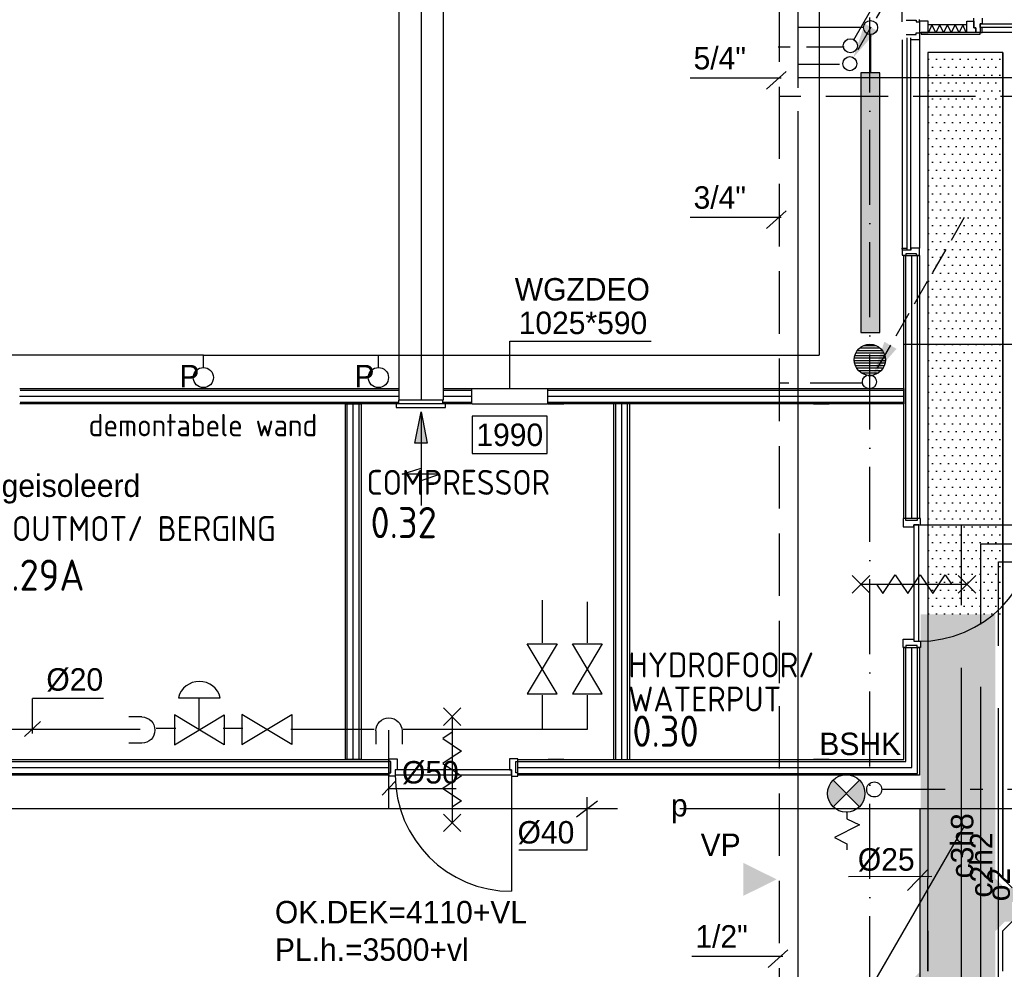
# Model space of a CAD drawing. Extents: x -866131 to -691536, y 173952 to 258052.
# Tile 45 of 160: x -833116 to -825226, y 233538 to 241147. Entities that reach past the tile are written whole.
import ezdxf
from ezdxf.enums import TextEntityAlignment as Align

# ---------------------------------------------------------------- set-up
doc = ezdxf.new("R2010")
doc.units = 0
doc.header["$LTSCALE"] = 100
for name, pattern in [('2322000', [45, 40, -5]), ('2322003', [45, 40, -5]), ('2322004', [45, 40, -5]), ('2322005', [45, 40, -5]), ('2322107', [2000, 1000, 1000]), ('2322108', [7, 5, -2]), ('2322109', [10, 5, -2, 1, -2]), ('B-SL0', [100000000.0, 0, -100000000.0]), ('CENTER2', [11.25, 7.5, -1.25, 1.25, -1.25]), ('CENTER4', [5, 3.125, -0.625, 0.625, -0.625]), ('DASHDOT', [9, 6, -1.5, 0, -1.5])]:
    doc.linetypes.add(name, pattern=pattern)
doc.layers.get('0').update_dxf_attribs({"linetype": 'CONTINUOUS'})
for name, color, linetype in [('AL$7----_STRAMIEN', 1, 'DASHDOT'), ('AL$8----_HULPLIJNEN', 2, 'CONTINUOUS'), ('AL21K---_ISOLATIE', 1, 'CONTINUOUS'), ('AL22----_BINNENWAND', 7, 'CONTINUOUS'), ('AL28----_KONSTRUKTIE', 3, 'CONTINUOUS'), ('AL31----_BUITENKOZ', 7, 'CONTINUOUS'), ('AL32----_BINNENKOZ', 7, 'CONTINUOUS'), ('AL32----_DRAAIRICHTING', 1, 'CONTINUOUS'), ('AL65----_BEVEILIGING', 7, 'CONTINUOUS'), ('AL74----_INRSANITAIR', 7, 'CONTINUOUS'), ('ALL-----_REFLIJNEN', 8, 'CONTINUOUS'), ('ALXAA---_GEWBETON', 12, 'CONTINUOUS'), ('ALXAK---_BEPLATING', 1, 'CONTINUOUS'), ('ALXOU---_GLAS', 7, 'CONTINUOUS'), ('BOUW', 8, 'CONTINUOUS'), ('KABELGOOT', 8, 'CONTINUOUS'), ('VOLGNUMMER', 7, 'CONTINUOUS'), ('WI561---', 1, 'CONTINUOUS'), ('WL$1----', 4, 'CONTINUOUS'), ('WL531---', 4, 'CONTINUOUS'), ('WL561---', 4, 'CONTINUOUS'), ('WL561---_AANVOER', 4, 'CONTINUOUS'), ('WL561---_RETOUR', 4, 'CONTINUOUS'), ('WL570---', 3, 'CONTINUOUS'), ('WL570---_HARTLIJN', 7, 'CONTINUOUS'), ('WL570---_RETOUR', 3, 'CONTINUOUS'), ('WL570---_TOEVOER', 3, 'CONTINUOUS'), ('WM$1----', 1, 'CONTINUOUS'), ('WM561---', 1, 'CONTINUOUS'), ('WM570---', 1, 'CONTINUOUS')]:
    doc.layers.add(name, color=color, linetype=linetype)
doc.styles.add('BURO-018', font='BUROFONT.shx', dxfattribs={"height": 180})
doc.styles.get("Standard").update_dxf_attribs({"font": 'ISOCP'})

# ---------------------------------------------------------------- blocks, each defined once
blk = doc.blocks.new('EH100000')
at = {"linetype": 'BYBLOCK'}
for p, q in [((1, 0.5), (0, 0.5)), ((1, 0.5, 1), (0, 0.5, 1)), ((0, -0.5, 1), (1, -0.5, 1)), ((1, -0.5), (0, -0.5))]:
    blk.add_line(p, q, dxfattribs=at)
at = {"linetype": 'BYBLOCK', "invisible_edges": 15}
for points in [[(1, -0.5), (0, -0.5), (0, 0.5), (1, 0.5)], [(0, 0.5), (1, 0.5), (1, 0.5, 1), (0, 0.5, 1)], [(0, -0.5, 1), (1, -0.5, 1), (1, -0.5), (0, -0.5)]]:
    blk.add_3dface(points, dxfattribs=at)
blk = doc.blocks.new('KG3MFM')
at = {"linetype": 'B-SL0'}
for p, q in [((-210, 300), (-210, -300)), ((210, -300), (210, 300)), ((-135, -375), (135, -375))]:
    blk.add_line(p, q, dxfattribs=at)
at = {"linetype": 'BYBLOCK'}
for points in [[(-210, 300), (0, 300), (0, 300), (210, 300)], [(-135, -375), (-135, -375), (-210, -300), (-210, -300)], [(210, -300), (210, -300), (135, -375), (135, -375)]]:
    blk.add_lwpolyline(points, dxfattribs=at)
at = {"flags": 3}
blk.add_attdef('HULPSTUK', (0, 0), '', height=1, rotation=90, dxfattribs=at)
blk = doc.blocks.new('EH100005')
blk.add_lwpolyline([(-1, -0.5), (0, -0.5), (0, 0.5), (-1, 0.5)])
blk = doc.blocks.new('LDS')
at = {"color": 0, "linetype": 'CONTINUOUS'}
for p, q in [((0, 1), (1, 1)), ((0, -1), (1, -1))]:
    blk.add_line(p, q, dxfattribs=at)
blk.add_arc((0, 0), 1, 90, 270, dxfattribs=at)
blk = doc.blocks.new('3048301')
at = {"color": 0, "linetype": 'CONTINUOUS'}
for p, q in [((-2.5, 1.5), (2.5, -1.5)), ((-2.5, -1.5), (-2.5, 1.5)), ((2.5, 1.5), (-2.5, -1.5)), ((2.5, -1.5), (2.5, 1.5))]:
    blk.add_line(p, q, dxfattribs=at)
at = {"color": 0, "linetype": 'CONTINUOUS', "style": 'BURO-018', "flags": 1}
blk.add_attdef('CV_MATCODE', (0, 0), '', height=1.8, dxfattribs=at)
blk = doc.blocks.new('2322003-5')
at = {"layer": 'WM$1----', "color": 0, "style": 'BURO-018'}
blk.add_text('o2', height=180, rotation=90, dxfattribs=at).set_placement((7822.6, 60265.1), align=Align.MIDDLE)
blk = doc.blocks.new('2322004-13')
at = {"layer": 'WM$1----', "color": 0, "style": 'BURO-018'}
blk.add_text('c2h2', height=180, rotation=90, dxfattribs=at).set_placement((7679.6, 60422), align=Align.MIDDLE)
blk = doc.blocks.new('2322401')
at = {"color": 0, "linetype": 'CONTINUOUS'}
for p, q in [((-0.5, 0.5, 1), (-0.5, 0.5)), ((-0.5, 0.5, 1), (-0.5, -0.5, 1)), ((0.5, 0.5, 1), (-0.5, 0.5, 1)), ((0.5, 0.5), (-0.5, 0.5)), ((-0.5, 0.5), (-0.5, -0.5)), ((0.5, 0.5, 1), (0.5, 0.5)), ((0.5, -0.5, 1), (0.5, 0.5, 1)), ((0.5, -0.5), (0.5, 0.5)), ((-0.5, -0.5, 1), (-0.5, -0.5)), ((-0.5, -0.5, 1), (0.5, -0.5, 1)), ((-0.5, -0.5), (0.5, -0.5)), ((0.5, -0.5, 1), (0.5, -0.5))]:
    blk.add_line(p, q, dxfattribs=at)
blk = doc.blocks.new('CVHATCH1')
at = {"color": 0, "linetype": 'CONTINUOUS'}
blk.add_solid([(-0.5, -0.5), (0.5, -0.5), (-0.5, 0.5), (0.5, 0.5)], dxfattribs=at)
blk = doc.blocks.new('LDV3108')
at = {"color": 0, "linetype": 'CONTINUOUS'}
for p, q in [((6.75, 11.691), (5.813, 10.068)), ((5.438, 9.418), (4.5, 7.794)), ((4.125, 7.145), (3.188, 5.521)), ((2.813, 4.871), (1.875, 3.248)), ((1.5, 2.598), (0.563, 0.974))]:
    blk.add_line(p, q, dxfattribs=at)
blk.add_lwpolyline([(0.25, 0.433, 0, 1, 0), (1.5, 2.598, 1, 1, 0)], format="xyseb", dxfattribs=at)
blk.add_circle((0, 0), 0.5, dxfattribs=at)
blk = doc.blocks.new('LDV1107')
at = {"color": 0, "linetype": 'CONTINUOUS'}
blk.add_line((0.25, 0.433), (6.75, 11.691), dxfattribs=at)
blk.add_lwpolyline([(6.75, 11.691, 0, 1, 0), (5.5, 9.526, 1, 1, 0)], format="xyseb", dxfattribs=at)
blk.add_circle((0, 0), 0.5, dxfattribs=at)
blk = doc.blocks.new('2322005-1')
at = {"layer": 'WM$1----', "color": 0, "style": 'BURO-018'}
blk.add_text('c3h8', height=180, rotation=90, dxfattribs=at).set_placement((-825567.5, 234526.9), align=Align.MIDDLE)
blk = doc.blocks.new('2322000-3')
at = {"layer": 'WM$1----', "color": 0, "style": 'BURO-018'}
blk.add_text('p', height=180, rotation=360, dxfattribs=at).set_placement((-827830.1, 234825.1), align=Align.MIDDLE)
blk = doc.blocks.new('LU-VENTIEL-163')
at = {"color": 0, "linetype": 'CONTINUOUS'}
for p, q in [((0, 177.5), (-30, 177.5)), ((-30, 177.5), (-30, -177.5)), ((30, 197.5), (0, 197.5)), ((0, 197.5), (0, -197.5)), ((30, -197.5), (30, 197.5)), ((-30, -177.5), (0, -177.5)), ((0, -197.5), (30, -197.5))]:
    blk.add_line(p, q, dxfattribs=at)
blk = doc.blocks.new('LU-1D-K-163')
at = {"color": 0, "linetype": 'CONTINUOUS'}
for p, q in [((-0.5, 177.5), (0.5, 177.5)), ((-0.5, -177.5), (0.5, -177.5))]:
    blk.add_line(p, q, dxfattribs=at)
at = {"layer": 'WL570---_HARTLIJN', "linetype": 'CENTER2'}
blk.add_line((-0.5, 0), (0.5, 0), dxfattribs=at)
blk = doc.blocks.new('LU-ORND')
at = {"color": 0, "linetype": 'CONTINUOUS'}
for p, q in [((-3, 1.5), (-3, -1.5)), ((3, 1.5), (-3, 1.5)), ((3, -1.5), (3, 1.5)), ((-3, -1.5), (3, -1.5))]:
    blk.add_line(p, q, dxfattribs=at)
blk = doc.blocks.new('LU-PIJL6')
at = {"color": 0, "linetype": 'CONTINUOUS'}
for p, q in [((-5, -1.5), (-5, 1.5)), ((-5, 1.5), (-4.5, 0)), ((0, 0), (-7.5, 0)), ((-5.5, 0), (-5, -1.5)), ((-2.5, -0.5), (-2.5, 0.5)), ((-2.5, 0.5), (0, 0)), ((0, 0), (-2.5, -0.5))]:
    blk.add_line(p, q, dxfattribs=at)
blk.add_solid([(-2.5, 0.5), (-2.5, -0.5), (0, 0)], dxfattribs=at)

msp = doc.modelspace()

# ---------------------------------------------------------------- hatches: boundary and pattern name
at = {"layer": 'WL570---'}
h = msp.add_hatch(dxfattribs=at)
h.set_pattern_fill('DOTS', color=8, scale=40, style=0)
h.set_pattern_definition([(0, (-833039.66, 323951.69), (31.75, 63.5), [0, -63.5])])
h.paths.add_polyline_path([(-825837.333, 236380.872), (-825237.333, 236380.872), (-825237.333, 240883.153), (-825837.333, 240883.153), (-825837.333, 240823.153)])
h = msp.add_hatch(dxfattribs=at)
h.set_pattern_fill('DOTS', color=8, scale=40, style=0)
h.set_pattern_definition([(0, (-833098.595, 323951.69), (31.75, 63.5), [0, -63.5])])
h.paths.add_polyline_path([(-817032.934, 233919.946), (-817032.934, 234189.946), (-820240.25, 234189.946), (-820240.25, 233919.946)])
h.paths.add_polyline_path([(-825221.266, 234189.946), (-825221.266, 233919.946), (-820240.25, 233919.946), (-820240.25, 234189.946)])
h.paths.add_polyline_path([(-825296.266, 233844.946), (-825221.266, 233919.946), (-825221.266, 234189.946), (-825296.266, 234264.946), (-825896.266, 234264.946), (-825896.266, 234054.946), (-825896.266, 233844.946)])
h.paths.add_polyline_path([(-825896.266, 233523.425), (-825971.266, 233448.425), (-825971.266, 233178.425), (-825896.266, 233103.425), (-825296.266, 233103.425), (-825296.266, 233313.425), (-825296.266, 233523.425)])
h.paths.add_polyline_path([(-825296.266, 233523.425), (-825296.266, 233844.946), (-825896.266, 233844.946), (-825896.266, 233523.425)])
h.paths.add_polyline_path([(-825296.266, 236380.872), (-825892.303, 236380.872), (-825896.266, 236376.908), (-825896.266, 234264.946), (-825296.266, 234264.946)])
h.paths.add_polyline_path([(-825296.266, 233103.425), (-825896.266, 233103.425), (-825896.266, 229204.872), (-825296.303, 229204.872), (-825296.266, 229204.908)])
h = msp.add_hatch(color=1, dxfattribs=at)
h.paths.add_polyline_path([(-827316.831, 234126.119), (-827051.979, 234256.947), (-827316.831, 234256.947)])
h.paths.add_polyline_path([(-827316.831, 234256.947), (-827051.979, 234256.947), (-827051.979, 234259.489), (-827316.831, 234390.316)])

# ---------------------------------------------------------------- linework, layer by layer
at = {"color": 2, "linetype": 'CONTINUOUS'}
for p, q in [((-826598, 234840.758), (-826385.868, 235052.89)), ((-826385.868, 234840.758), (-826598, 235052.89)), ((-826486.748, 234794.11), (-826486.748, 234744.11)), ((-826486.748, 234744.11), (-826386.748, 234694.11)), ((-826386.748, 234694.11), (-826586.748, 234594.11)), ((-826586.748, 234594.11), (-826486.748, 234544.11)), ((-826486.748, 234544.11), (-826486.748, 234494.11))]:
    msp.add_line(p, q, dxfattribs=at)
at = {"color": 2, "linetype": 'CONTINUOUS', "const_width": 150}
for points in [[(-826544.967, 234999.857, 0.41421356), (-826544.967, 234893.791, 1)], [(-826438.901, 234999.857, -0.41421356), (-826438.901, 234893.791, -1)]]:
    msp.add_lwpolyline(points, format="xyb", dxfattribs=at)
at = {"color": 2, "linetype": 'CONTINUOUS'}
for centre, radius in [((-826491.934, 234946.824), 150), ((-826268.195, 234978.518), 60)]:
    msp.add_circle(centre, radius, dxfattribs=at)
at = {"layer": 'AL$7----_STRAMIEN', "color": 1}
msp.add_lwpolyline([(-826302.65, 203659.024), (-826302.65, 252610.366)], dxfattribs=at)
at = {"layer": 'AL$8----_HULPLIJNEN', "color": 8}
msp.add_line((-826042.826, 241130.366), (-826042.826, 241505.045), dxfattribs=at)
at = {"layer": 'AL21K---_ISOLATIE', "color": 8, "linetype": 'CONTINUOUS'}
for p, q in [((-825525.826, 241105.366), (-825836.826, 241105.366)), ((-825525.826, 241045.366), (-825836.826, 241045.366)), ((-825805.726, 241105.366), (-825831.707, 241045.366)), ((-825774.626, 241045.366), (-825805.726, 241105.366)), ((-825743.526, 241105.366), (-825774.626, 241045.366)), ((-825712.426, 241045.366), (-825743.526, 241105.366)), ((-825681.326, 241105.366), (-825712.426, 241045.366)), ((-825650.226, 241045.366), (-825681.326, 241105.366)), ((-825619.126, 241105.366), (-825650.226, 241045.366)), ((-825588.026, 241045.366), (-825619.126, 241105.366)), ((-825556.926, 241105.366), (-825588.026, 241045.366)), ((-825530.945, 241045.366), (-825556.926, 241105.366))]:
    msp.add_line(p, q, dxfattribs=at)
at = {"layer": 'AL22----_BINNENWAND', "color": 8}
for p, q in [((-826030.326, 237149.728), (-826030.326, 239258.366)), ((-826030.326, 239258.366), (-825905.326, 239258.366)), ((-825905.326, 239258.366), (-825905.326, 237149.728)), ((-833114.825, 238192.728), (-830078.449, 238192.728)), ((-829718.616, 238192.728), (-829495.801, 238192.728)), ((-828882.352, 238192.728), (-826030.326, 238192.728)), ((-826030.326, 238192.728), (-826030.326, 238067.728)), ((-830080.005, 238067.728), (-833114.703, 238067.728)), ((-830505.326, 235217.728), (-830505.326, 238067.728)), ((-830505.326, 238067.728), (-830380.326, 238067.728)), ((-830380.326, 238067.728), (-830380.326, 235217.728)), ((-829493.302, 238067.728), (-829719.135, 238067.728)), ((-826030.326, 238067.728), (-828885.412, 238067.728)), ((-828880.326, 238067.728), (-828755.326, 238067.728)), ((-828354.1, 235217.728), (-828354.1, 238067.728)), ((-828229.1, 238067.728), (-828229.1, 235217.728)), ((-826755.326, 238067.728), (-826630.326, 238067.728)), ((-825905.326, 237149.728), (-826030.326, 237149.728)), ((-826030.326, 235217.728), (-826030.326, 236115.728)), ((-826030.326, 236115.728), (-825905.326, 236115.728)), ((-825905.326, 236115.728), (-825905.326, 235092.728)), ((-836053.326, 235217.728), (-830157.326, 235217.728)), ((-830380.326, 235217.728), (-830505.326, 235217.728)), ((-830157.326, 235217.728), (-830157.326, 235092.728)), ((-829123.326, 235217.728), (-828282.326, 235217.728)), ((-829123.326, 235092.728), (-829123.326, 235217.728)), ((-828755.326, 235217.728), (-828880.326, 235217.728)), ((-828383.514, 235217.728), (-826030.326, 235217.728)), ((-826630.326, 235217.728), (-826755.326, 235217.728)), ((-830157.326, 235092.728), (-836053.326, 235092.728)), ((-828282.326, 235092.728), (-829123.326, 235092.728)), ((-825905.326, 235092.728), (-828383.514, 235092.728))]:
    msp.add_line(p, q, dxfattribs=at)
at = {"layer": 'AL22----_BINNENWAND', "color": 8, "linetype": 'CONTINUOUS'}
for p, q in [((-826015.326, 237149.728), (-826015.326, 239258.366)), ((-825920.326, 237149.728), (-825920.326, 239258.366)), ((-833112.904, 238177.728), (-830080.005, 238177.728)), ((-829720.172, 238177.728), (-829493.122, 238177.728)), ((-828883.022, 238177.728), (-826030.326, 238177.728)), ((-833112.174, 238082.728), (-830080.005, 238082.728)), ((-830490.326, 235217.728), (-830490.326, 238067.728)), ((-830395.326, 235217.728), (-830395.326, 238067.728)), ((-829719.653, 238082.728), (-829493.122, 238082.728)), ((-828883.888, 238082.728), (-826030.326, 238082.728)), ((-828339.1, 235217.728), (-828339.1, 238067.728)), ((-828244.1, 235217.728), (-828244.1, 238067.728)), ((-826015.326, 235202.728), (-826015.326, 236115.728)), ((-825920.326, 235107.728), (-825920.326, 236115.728)), ((-836053.326, 235202.728), (-830157.326, 235202.728)), ((-829123.326, 235202.728), (-828282.326, 235202.728)), ((-828383.514, 235202.728), (-826015.326, 235202.728)), ((-836053.326, 235107.728), (-830157.326, 235107.728)), ((-829123.326, 235107.728), (-828282.326, 235107.728)), ((-828383.514, 235107.728), (-825920.326, 235107.728))]:
    msp.add_line(p, q, dxfattribs=at)
at = {"layer": 'AL28----_KONSTRUKTIE', "color": 8}
msp.add_circle((-826302.826, 238421.228), 125, dxfattribs=at)
at = {"layer": 'AL31----_BUITENKOZ', "color": 8, "linetype": 'CONTINUOUS'}
for p, q in [((-826012.826, 241144.366), (-825932.826, 241144.366)), ((-825932.826, 241144.366), (-825932.826, 241130.366)), ((-825932.826, 241130.366), (-825923.826, 241130.366)), ((-825923.826, 241130.366), (-825923.826, 241130.366)), ((-825923.826, 241130.366), (-825909.826, 241130.366)), ((-825909.826, 241130.366), (-825903.826, 241130.366)), ((-825903.826, 241130.366), (-825903.826, 241149.294)), ((-825932.826, 241028.366), (-825932.826, 241042.366)), ((-825932.826, 241042.366), (-825923.326, 241042.366)), ((-825923.326, 241042.366), (-825923.326, 241042.366)), ((-825923.326, 241042.366), (-825909.826, 241042.366)), ((-825909.826, 241042.366), (-825903.826, 241042.366)), ((-825903.826, 241042.366), (-825903.826, 241023.439)), ((-826012.826, 241028.366), (-825932.826, 241028.366)), ((-825922.826, 240986.366), (-825975.826, 240986.366)), ((-825914.826, 240986.366), (-825922.826, 240986.366)), ((-825910.826, 240986.366), (-825914.826, 240986.366)), ((-825903.826, 240986.366), (-825910.826, 240986.366)), ((-825903.826, 241023.439), (-825903.826, 240986.366)), ((-826042.826, 239304.366), (-826042.826, 239316.366)), ((-826042.826, 239316.366), (-826005.826, 239316.366)), ((-826037.826, 239304.366), (-826042.826, 239304.366)), ((-826037.826, 239299.366), (-826037.826, 239304.366)), ((-826005.826, 239316.366), (-826005.826, 239299.366)), ((-825922.826, 239316.366), (-825975.826, 239316.366)), ((-825975.826, 239316.366), (-825975.826, 239299.366)), ((-825914.826, 239316.366), (-825922.826, 239316.366)), ((-825910.826, 239316.366), (-825914.826, 239316.366)), ((-825903.826, 239316.366), (-825910.826, 239316.366)), ((-825903.826, 239279.294), (-825903.826, 239316.366)), ((-826042.826, 239299.366), (-826042.826, 239260.366)), ((-825975.826, 239299.366), (-826042.826, 239299.366)), ((-826042.826, 239260.366), (-826036.826, 239260.366)), ((-826005.826, 239299.366), (-826037.826, 239299.366)), ((-826036.826, 239260.366), (-826022.826, 239260.366)), ((-826022.826, 239260.366), (-826022.826, 239260.366)), ((-826022.826, 239260.366), (-826012.826, 239260.366)), ((-826012.826, 239260.366), (-826012.826, 239274.366)), ((-826012.826, 239274.366), (-825932.826, 239274.366)), ((-825932.826, 239274.366), (-825932.826, 239260.366)), ((-825932.826, 239260.366), (-825923.826, 239260.366)), ((-825923.826, 239260.366), (-825923.826, 239260.366)), ((-825923.826, 239260.366), (-825909.826, 239260.366)), ((-825909.826, 239260.366), (-825903.826, 239260.366)), ((-825903.826, 239260.366), (-825903.826, 239279.294))]:
    msp.add_line(p, q, dxfattribs=at)
at = {"layer": 'AL31----_BUITENKOZ', "color": 8}
for p, q in [((-825903.826, 241135.366), (-825903.826, 241045.366)), ((-825836.826, 241135.366), (-825903.826, 241135.366)), ((-825836.826, 241045.366), (-825836.826, 241135.366)), ((-825525.826, 241135.366), (-825469.826, 241135.366)), ((-825525.826, 241045.366), (-825525.826, 241135.366)), ((-825469.826, 241080.366), (-825469.826, 241159.366)), ((-825469.826, 241135.366), (-825469.826, 241080.366)), ((-825402.826, 241159.366), (-825402.826, 241114.366)), ((-825903.826, 241045.366), (-825836.826, 241045.366)), ((-825419.826, 241045.366), (-825892.826, 241045.366)), ((-825892.826, 241045.366), (-825892.826, 241030.366)), ((-825454.826, 241045.366), (-825525.826, 241045.366)), ((-825452.826, 241080.366), (-825469.826, 241080.366)), ((-825469.826, 241080.366), (-825454.826, 241080.366)), ((-825454.826, 241080.366), (-825454.826, 241045.366)), ((-825452.826, 241045.366), (-825452.826, 241080.366)), ((-825419.826, 241045.366), (-825452.826, 241045.366)), ((-825402.826, 241114.366), (-825419.826, 241114.366)), ((-825419.826, 241114.366), (-825419.826, 241045.366)), ((-825419.826, 241084.366), (-825419.826, 241045.366)), ((-825402.826, 241084.366), (-825419.826, 241084.366)), ((-825419.826, 241030.366), (-825419.826, 241045.366)), ((-825419.826, 241045.366), (-825402.826, 241045.366)), ((-825402.826, 241045.366), (-825402.826, 241084.366)), ((-822702.826, 241045.366), (-825402.826, 241045.366)), ((-826042.826, 240986.366), (-826042.826, 239316.366)), ((-825903.826, 240986.366), (-825903.826, 239316.366)), ((-825892.826, 241030.366), (-825419.826, 241030.366))]:
    msp.add_line(p, q, dxfattribs=at)
at = {"layer": 'AL32----_BINNENKOZ', "color": 8}
for p, q in [((-826015.326, 237149.728), (-826037.326, 237149.728)), ((-826037.326, 237149.728), (-826037.326, 237082.728)), ((-826015.326, 237133.728), (-826015.326, 237149.728)), ((-825923.326, 237133.728), (-826015.326, 237133.728)), ((-825949.326, 237082.728), (-825949.326, 237099.728)), ((-825949.326, 237099.728), (-825898.326, 237099.728)), ((-825909.326, 237099.728), (-825949.326, 237099.728)), ((-825949.326, 237099.728), (-825949.326, 236165.728)), ((-825898.326, 237149.728), (-825923.326, 237149.728)), ((-825923.326, 237149.728), (-825923.326, 237133.728)), ((-825909.326, 236165.728), (-825909.326, 237099.728)), ((-825909.326, 236165.728), (-825909.326, 237099.728)), ((-825898.326, 237099.728), (-825898.326, 237149.728)), ((-826037.326, 237082.728), (-825949.326, 237082.728)), ((-826037.326, 236115.728), (-826037.326, 236182.728)), ((-826037.326, 236182.728), (-825949.326, 236182.728)), ((-825949.326, 236182.728), (-825949.326, 236165.728)), ((-825949.326, 236165.728), (-825898.326, 236165.728)), ((-825949.326, 236165.728), (-825909.326, 236165.728)), ((-825898.326, 236165.728), (-825898.326, 236115.728)), ((-826015.326, 236115.728), (-826037.326, 236115.728)), ((-825923.326, 236131.728), (-826015.326, 236131.728)), ((-826015.326, 236131.728), (-826015.326, 236115.728)), ((-825923.326, 236115.728), (-825923.326, 236131.728)), ((-825898.326, 236115.728), (-825923.326, 236115.728)), ((-830157.326, 235202.728), (-830157.326, 235224.728)), ((-830157.326, 235224.728), (-830090.326, 235224.728)), ((-830141.326, 235202.728), (-830157.326, 235202.728)), ((-830141.326, 235110.728), (-830141.326, 235202.728)), ((-830090.326, 235224.728), (-830090.326, 235136.728)), ((-829123.326, 235224.728), (-829190.326, 235224.728)), ((-829190.326, 235224.728), (-829190.326, 235136.728)), ((-829139.326, 235110.728), (-829139.326, 235202.728)), ((-829139.326, 235202.728), (-829123.326, 235202.728)), ((-829123.326, 235202.728), (-829123.326, 235224.728)), ((-830090.326, 235136.728), (-830107.326, 235136.728)), ((-830107.326, 235136.728), (-830107.326, 235085.728)), ((-830107.326, 235136.728), (-830107.326, 235096.728)), ((-829173.326, 235136.728), (-830107.326, 235136.728)), ((-829190.326, 235136.728), (-829173.326, 235136.728)), ((-829173.326, 235136.728), (-829173.326, 235085.728)), ((-829173.326, 235096.728), (-829173.326, 235136.728)), ((-830157.326, 235085.728), (-830157.326, 235110.728)), ((-830157.326, 235110.728), (-830141.326, 235110.728)), ((-830107.326, 235085.728), (-830157.326, 235085.728)), ((-830107.326, 235096.728), (-829173.326, 235096.728)), ((-830107.326, 235096.728), (-829173.326, 235096.728)), ((-829173.326, 235085.728), (-829123.326, 235085.728)), ((-829123.326, 235110.728), (-829139.326, 235110.728)), ((-829123.326, 235085.728), (-829123.326, 235110.728))]:
    msp.add_line(p, q, dxfattribs=at)
at = {"layer": 'AL32----_DRAAIRICHTING', "color": 8}
for p, q in [((-825909.326, 237099.728), (-824975.326, 237099.728)), ((-829173.326, 235096.728), (-829173.326, 234162.728))]:
    msp.add_line(p, q, dxfattribs=at)
for centre, start, end in [((-825909.326, 237099.728), 270, 0), ((-829173.326, 235096.728), 180, 270)]:
    msp.add_arc(centre, 934, start, end, dxfattribs=at)
at = {"layer": 'AL65----_BEVEILIGING', "color": 8, "linetype": 'CONTINUOUS'}
for points in [[(-826444.326, 236552.728), (-826304.326, 236692.728)], [(-826444.326, 236692.728), (-826304.326, 236552.728)], [(-826374.326, 236622.728), (-825524.326, 236622.728)], [(-826249.326, 236622.728), (-826199.326, 236547.728), (-826099.326, 236697.728), (-826049.326, 236622.728)], [(-826049.326, 236622.728), (-825999.326, 236547.728), (-825899.326, 236697.728), (-825849.326, 236622.728)], [(-825849.326, 236622.728), (-825799.326, 236547.728), (-825699.326, 236697.728), (-825649.326, 236622.728)], [(-825594.326, 236552.728), (-825454.326, 236692.728)], [(-825594.326, 236692.728), (-825454.326, 236552.728)], [(-829720.326, 235631.728), (-829580.326, 235491.728)], [(-829580.326, 235631.728), (-829720.326, 235491.728)], [(-829650.326, 235561.728), (-829650.326, 234711.728)], [(-829650.326, 235436.728), (-829725.326, 235386.728), (-829575.326, 235286.728), (-829650.326, 235236.728)], [(-829650.326, 235236.728), (-829725.326, 235186.728), (-829575.326, 235086.728), (-829650.326, 235036.728)], [(-829650.326, 235036.728), (-829725.326, 234986.728), (-829575.326, 234886.728), (-829650.326, 234836.728)], [(-829720.326, 234781.728), (-829580.326, 234641.728)], [(-829580.326, 234781.728), (-829720.326, 234641.728)]]:
    msp.add_lwpolyline(points, dxfattribs=at)
at = {"layer": 'ALL-----_REFLIJNEN', "color": 8, "linetype": 'CONTINUOUS'}
for p, q in [((-825967.826, 237149.728), (-825967.826, 239258.366)), ((-833116.858, 238130.228), (-830078.449, 238130.228)), ((-829718.098, 238130.228), (-829493.792, 238130.228)), ((-828884.361, 238130.228), (-826030.326, 238130.228)), ((-830442.826, 235217.728), (-830442.826, 238067.728)), ((-828291.6, 235217.728), (-828291.6, 238067.728)), ((-825967.826, 235155.228), (-825967.826, 236115.728)), ((-836053.326, 235155.228), (-830157.326, 235155.228)), ((-829123.326, 235155.228), (-828282.326, 235155.228)), ((-828383.514, 235155.228), (-825967.826, 235155.228))]:
    msp.add_line(p, q, dxfattribs=at)
at = {"layer": 'ALXAA---_GEWBETON', "color": 8}
for p, q in [((-826383.226, 238516.94), (-826222.427, 238516.94)), ((-826350.108, 238536.94), (-826255.545, 238536.94)), ((-826426.835, 238436.94), (-826178.818, 238436.94)), ((-826422.616, 238456.94), (-826183.036, 238456.94)), ((-826414.724, 238476.94), (-826190.929, 238476.94)), ((-826402.288, 238496.94), (-826203.365, 238496.94)), ((-826427.753, 238416.94), (-826177.9, 238416.94)), ((-826425.444, 238396.94), (-826180.208, 238396.94)), ((-826419.718, 238376.94), (-826185.935, 238376.94)), ((-826410.028, 238356.94), (-826195.625, 238356.94)), ((-826395.134, 238336.94), (-826210.519, 238336.94)), ((-826371.74, 238316.94), (-826233.912, 238316.94)), ((-826316.156, 238296.94), (-826289.496, 238296.94))]:
    msp.add_line(p, q, dxfattribs=at)
at = {"layer": 'ALXAK---_BEPLATING', "color": 8}
msp.add_line((-826030.679, 238067.728), (-826030.679, 238192.728), dxfattribs=at)
at = {"layer": 'ALXOU---_GLAS', "color": 8}
for p, q in [((-825419.826, 241084.366), (-825419.826, 241114.366)), ((-825419.826, 241114.366), (-824948.076, 241114.366)), ((-824948.076, 241084.366), (-825419.826, 241084.366)), ((-826003.826, 239301.366), (-826003.826, 241001.366)), ((-825977.826, 241001.366), (-825977.826, 239301.366)), ((-825977.826, 239301.366), (-826003.826, 239301.366))]:
    msp.add_line(p, q, dxfattribs=at)
at = {"layer": 'BOUW', "color": 1}
for p, q in [((-829188.737, 238191.973), (-829188.737, 238569.574)), ((-829188.737, 238569.574), (-828055.345, 238569.574))]:
    msp.add_line(p, q, dxfattribs=at)
at = {"layer": 'WI561---'}
for p, q in [((-827742.581, 240680.32), (-827014.589, 240680.32)), ((-827742.581, 239563.592), (-827014.589, 239563.592)), ((-827728.257, 233642.907), (-827000.265, 233642.907))]:
    msp.add_line(p, q, dxfattribs=at)
at = {"layer": 'WL$1----'}
for p, q in [((-826708.867, 249823.619), (-826708.867, 238458.1)), ((-831643.73, 238458.384), (-833296.044, 238458.384)), ((-831643.73, 238360.021), (-831643.73, 238458.384)), ((-831643.73, 238458.384), (-826708.86, 238458.384)), ((-830241.052, 238360.021), (-830241.052, 238458.384))]:
    msp.add_line(p, q, dxfattribs=at)
at = {"layer": 'WL$1----', "linetype": '2322005'}
for p, q in [((-825567.451, 237099.578), (-815651.492, 237099.578)), ((-825567.451, 209454.267), (-825567.451, 237099.578))]:
    msp.add_line(p, q, dxfattribs=at)
at = {"layer": 'WL$1----', "linetype": '2322004'}
for p, q in [((-825414.19, 236946.317), (-815033.34, 236946.317)), ((-825414.19, 209301.006), (-825414.19, 236946.317))]:
    msp.add_line(p, q, dxfattribs=at)
at = {"layer": 'WL$1----', "linetype": '2322003'}
for p, q in [((-825271.146, 236803.274), (-814874.97, 236803.274)), ((-825271.146, 209130.306), (-825271.146, 236803.274))]:
    msp.add_line(p, q, dxfattribs=at)
at = {"layer": 'WL$1----', "linetype": '2322000'}
for p, q in [((-828929.662, 236496.676), (-828929.662, 236152.576)), ((-828567.115, 236483.255), (-828567.115, 236152.576)), ((-828929.662, 235734.865), (-828929.662, 235459.616)), ((-828567.115, 235734.865), (-828567.115, 235459.616)), ((-832150.284, 235458.75), (-834031.023, 235458.75)), ((-831865.324, 235466.402), (-832022.88, 235466.402)), ((-831327.647, 235466.402), (-831485.203, 235466.402)), ((-830275.919, 235459.616), (-830942.552, 235459.616)), ((-830156.666, 234825.124), (-830157.488, 235452.536)), ((-828567.115, 235459.616), (-830042.898, 235459.616)), ((-858068.094, 234825.124), (-832325.18, 234825.124)), ((-832325.18, 234825.124), (-809834.93, 234825.124)), ((-825901.353, 234825.124), (-825901.353, 213070.165))]:
    msp.add_line(p, q, dxfattribs=at)
at = {"layer": 'WL$1----', "color": 2}
for p, q in [((-831843.936, 235713.826), (-831507.866, 235713.826)), ((-831676.078, 235456.414), (-831676.078, 235713.74))]:
    msp.add_line(p, q, dxfattribs=at)
at = {"layer": 'WL$1----', "color": 1}
for p, q in [((-830211.626, 234933.093), (-830101.298, 235048.05)), ((-829618.164, 234982.906), (-830166.042, 234982.906)), ((-828654.914, 234759.49), (-828485.616, 234886.401)), ((-828567.373, 234492.641), (-828567.373, 234916.059)), ((-828567.373, 234492.641), (-829115.251, 234492.641))]:
    msp.add_line(p, q, dxfattribs=at)
at = {"layer": 'WL$1----'}
for centre in [(-831643.73, 238279.265), (-830241.052, 238279.265)]:
    msp.add_circle(centre, 80.756, dxfattribs=at)
at = {"layer": 'WL$1----', "color": 2}
msp.add_arc((-831675.901, 235671.366), 173.317, 14.1807556, 165.8192444, dxfattribs=at)
at = {"layer": 'WL531---', "linetype": '2322109'}
msp.add_line((-826198.841, 234980.315), (-824878.485, 234980.315), dxfattribs=at)
at = {"layer": 'WL561---'}
msp.add_line((-826297.661, 241026.795), (-826297.661, 240721.102), dxfattribs=at)
at = {"layer": 'WL561---', "color": 1}
for p, q in [((-827131.244, 240589.211), (-826973.68, 240732.381)), ((-827131.244, 239472.483), (-826973.68, 239615.653)), ((-827116.92, 233551.798), (-826959.356, 233694.969))]:
    msp.add_line(p, q, dxfattribs=at)
at = {"layer": 'WL561---_AANVOER', "linetype": '2322107'}
for p, q in [((-826879.821, 242008.293), (-826879.821, 240680.711)), ((-826350.343, 241083.712), (-826879.821, 241083.712)), ((-826941.377, 240925.941), (-827037.683, 240925.941)), ((-826508.204, 240925.941), (-826811.373, 240925.941)), ((-826545.348, 240786.731), (-826879.821, 240786.731)), ((-826879.821, 240680.711), (-826879.821, 240599.979)), ((-823355.153, 240680.711), (-826879.821, 240680.711)), ((-826879.821, 240413.029), (-826879.821, 236026.978)), ((-826879.821, 236050.602), (-826879.821, 235791.623)), ((-826879.821, 235791.623), (-826879.821, 235725.744)), ((-826879.821, 235756.957), (-826879.821, 231963.95))]:
    msp.add_line(p, q, dxfattribs=at)
at = {"layer": 'WL561---_RETOUR', "linetype": '2322108'}
for p, q in [((-827029.821, 242009.606), (-827029.821, 240530.711)), ((-827029.821, 240530.711), (-827029.821, 235642.614)), ((-823355.153, 240530.711), (-827029.821, 240530.711)), ((-826951.673, 238233.394), (-827029.821, 238233.394)), ((-826359.958, 238233.394), (-826780.387, 238233.394)), ((-827029.821, 235646.404), (-827029.821, 231818.731))]:
    msp.add_line(p, q, dxfattribs=at)
at = {"layer": 'WL561---_RETOUR', "color": 1}
msp.add_circle((-826297.203, 241083.712), 56.25, dxfattribs=at)
at = {"layer": 'WL570---_HARTLIJN', "color": 1, "linetype": 'CONTINUOUS'}
for p, q in [((-832443.226, 235708.343), (-833012.232, 235708.343)), ((-833012.232, 235427.158), (-833012.232, 235708.343)), ((-833075.709, 235401.78), (-832948.755, 235522.326))]:
    msp.add_line(p, q, dxfattribs=at)
at = {"layer": 'WL570---_TOEVOER'}
for p, q in [((-829491.106, 238067.909), (-829491.106, 238191.973)), ((-829491.106, 238191.973), (-828886.367, 238191.973)), ((-828886.367, 238191.973), (-828886.367, 238067.111)), ((-828886.367, 238067.111), (-829490.464, 238067.111))]:
    msp.add_line(p, q, dxfattribs=at)
at = {"layer": 'WM561---'}
msp.add_line((-823655.759, 238545.366), (-826030.326, 238545.366), dxfattribs=at)
at = {"layer": 'WM570---'}
for p, q in [((-826000.349, 234167.842), (-825837.942, 234338.494)), ((-826473.237, 234282.219), (-825805.293, 234283.268))]:
    msp.add_line(p, q, dxfattribs=at)

# ---------------------------------------------------------------- block references
at = {"layer": 'KABELGOOT', "yscale": 600, "zscale": 60}
for name, p, xscale, rotation in [('EH100000', (-825537.333, 234264.946), 6618.207490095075, 90), ('EH100005', (-825537.333, 240883.153), 60, 90), ('EH100000', (-825537.333, 233844.946), 321.5204480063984, 270)]:
    msp.add_blockref(name, p, dxfattribs=dict(at, xscale=xscale, rotation=rotation))
at = {"layer": 'KABELGOOT', "rotation": 90}
msp.add_blockref('KG3MFM', (-825537.333, 234054.946), dxfattribs=at)
at = {"layer": 'WL$1----', "color": 2}
for name, p, xscale, yscale, zscale, rotation in [('3048301', (-828929.489, 235945.997), 80, 80, 80, 270), ('3048301', (-828566.942, 235945.997), 80, 80, 80, 270), ('3048301', (-831676.078, 235456.414), 80, 80, 80, 180), ('3048301', (-831135.703, 235459.443), 80, 80, 80, 180), ('LDS', (-830156.822, 235447.516), -105, 105, 105, 89.99999999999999)]:
    msp.add_blockref(name, p, dxfattribs=dict(at, xscale=xscale, yscale=yscale, zscale=zscale, rotation=rotation))
at = {"layer": 'WL$1----', "color": 2, "xscale": -105, "yscale": 105, "zscale": 105}
msp.add_blockref('LDS', (-832136.932, 235454.562), dxfattribs=at)
at = {"layer": 'WL561---', "xscale": 2080, "yscale": 150, "rotation": 270}
for name, zscale in [('2322401', 400), ('CVHATCH1', 2080)]:
    msp.add_blockref(name, (-826298.972, 239680.041, 120), dxfattribs=dict(at, zscale=zscale))
at = {"layer": 'WL561---_AANVOER', "color": 2, "xscale": 112.5, "yscale": 112.5, "zscale": 112.5}
for p in [(-826459.267, 240938.014), (-826301.876, 233375.518)]:
    msp.add_blockref('LDV1107', p, dxfattribs=at)
at = {"layer": 'WL561---_RETOUR', "color": 2, "xscale": 112.5, "yscale": 112.5, "zscale": 112.5}
for p in [(-826463.54, 240794.419), (-826306.489, 238245.394)]:
    msp.add_blockref('LDV3108', p, dxfattribs=at)
at = {"layer": 'WL570---_RETOUR', "rotation": 270}
msp.add_blockref('LU-VENTIEL-163', (-829901.684, 238068.536), dxfattribs=at)
at = {"layer": 'WL570---_RETOUR', "xscale": 100, "yscale": 100, "zscale": 100, "rotation": 90}
msp.add_blockref('LU-PIJL6', (-829899.394, 238004.527), dxfattribs=at)
at = {"layer": 'WL570---_TOEVOER', "linetype": 'CONTINUOUS', "xscale": 7489.639470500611, "rotation": 270}
msp.add_blockref('LU-1D-K-163', (-829899.723, 241843.437), dxfattribs=at)
at = {"layer": 'WM$1----'}
for name in ['2322000-3', '2322005-1']:
    msp.add_blockref(name, (0, 0), dxfattribs=at)
at = {"layer": 'WM$1----', "color": 1}
for name in ['2322004-13', '2322003-5']:
    msp.add_blockref(name, (-833093.746, 173951.691), dxfattribs=at)
at = {"layer": 'WM570---'}
ref = msp.add_blockref('LU-ORND', (-829188.617, 237820.684), dxfattribs=dict(at, xscale=100, yscale=100, zscale=100))
ref.add_attrib('LU_TEXT1', '1990', dxfattribs={"layer": '0', "color": 1, "linetype": 'CONTINUOUS', "height": 180, "style": 'BURO-018'}).set_placement((-829188.617, 237820.684), align=Align.MIDDLE)

# ---------------------------------------------------------------- texts
at = {"layer": 'AL74----_INRSANITAIR', "color": 8, "linetype": 'CONTINUOUS'}
for s, p in [('COMPRESSOR', (-830335.952, 237339.243)), ('HOUTMOT/ BERGING', (-833332.368, 236969.136)), ('HYDROFOOR/', (-828238.03, 235876.594)), ('WATERPUT', (-828238.03, 235602.939))]:
    msp.add_text(s, height=200, dxfattribs=at).set_placement(p)
at = {"layer": 'BOUW', "color": 1, "style": 'BURO-018'}
for s, p in [('WGZDEO', (-829148.565, 238896.535)), ('1025*590', (-829117.494, 238627.368)), ('geisoleerd', (-833260.309, 237322.945)), ('BSHK', (-826707.825, 235254.047)), ('OK.DEK=4110+VL', (-831070.415, 233905.488)), ('PL.h.=3500+vl', (-831070.415, 233605.488))]:
    msp.add_text(s, height=180, dxfattribs=at).set_placement(p)
at = {"layer": 'VOLGNUMMER', "color": 252, "linetype": 'BYBLOCK'}
for tag, p in [('0.32', (-830038.761, 237117.286)), ('0.29A', (-832966.204, 236696.193)), ('0.30', (-827939.983, 235445.354))]:
    msp.add_attdef(tag, text='', height=250, dxfattribs=at).set_placement(p, align=Align.MIDDLE_CENTER)
at = {"layer": 'WI561---', "color": 1, "style": 'BURO-018'}
for s, p in [('5/4"', (-827715.631, 240748.768)), ('3/4"', (-827715.631, 239632.04)), ('1/2"', (-827701.307, 233711.356))]:
    msp.add_text(s, height=180, dxfattribs=at).set_placement(p)
at = {"layer": 'WL$1----', "color": 1, "style": 'BURO-018'}
for s, p in [('P', (-831835.852, 238200.611)), ('P', (-830433.174, 238200.611)), ('%%c50', (-830052.21, 235026.401)), ('%%c40', (-829125.831, 234545.521))]:
    msp.add_text(s, height=180, dxfattribs=at).set_placement(p)
at = {"layer": 'WL570---', "color": 1, "style": 'BURO-018'}
msp.add_text('VP', height=180, dxfattribs=at).set_placement((-827659.145, 234445.614))
at = {"layer": 'WL570---_HARTLIJN', "color": 1, "linetype": 'CENTER4', "style": 'BURO-018'}
msp.add_text('%%c20', height=180, dxfattribs=at).set_placement((-832901.965, 235770.304))
at = {"layer": 'WL570---_TOEVOER', "linetype": 'CENTER4'}
msp.add_text('demontabele wand', height=180, dxfattribs=at).set_placement((-832563.537, 237808.096))
at = {"layer": 'WM570---', "color": 1, "style": 'BURO-018'}
msp.add_text('%%C25', height=180, dxfattribs=at).set_placement((-826398.974, 234327.918))

doc.saveas('drawing.dxf')
